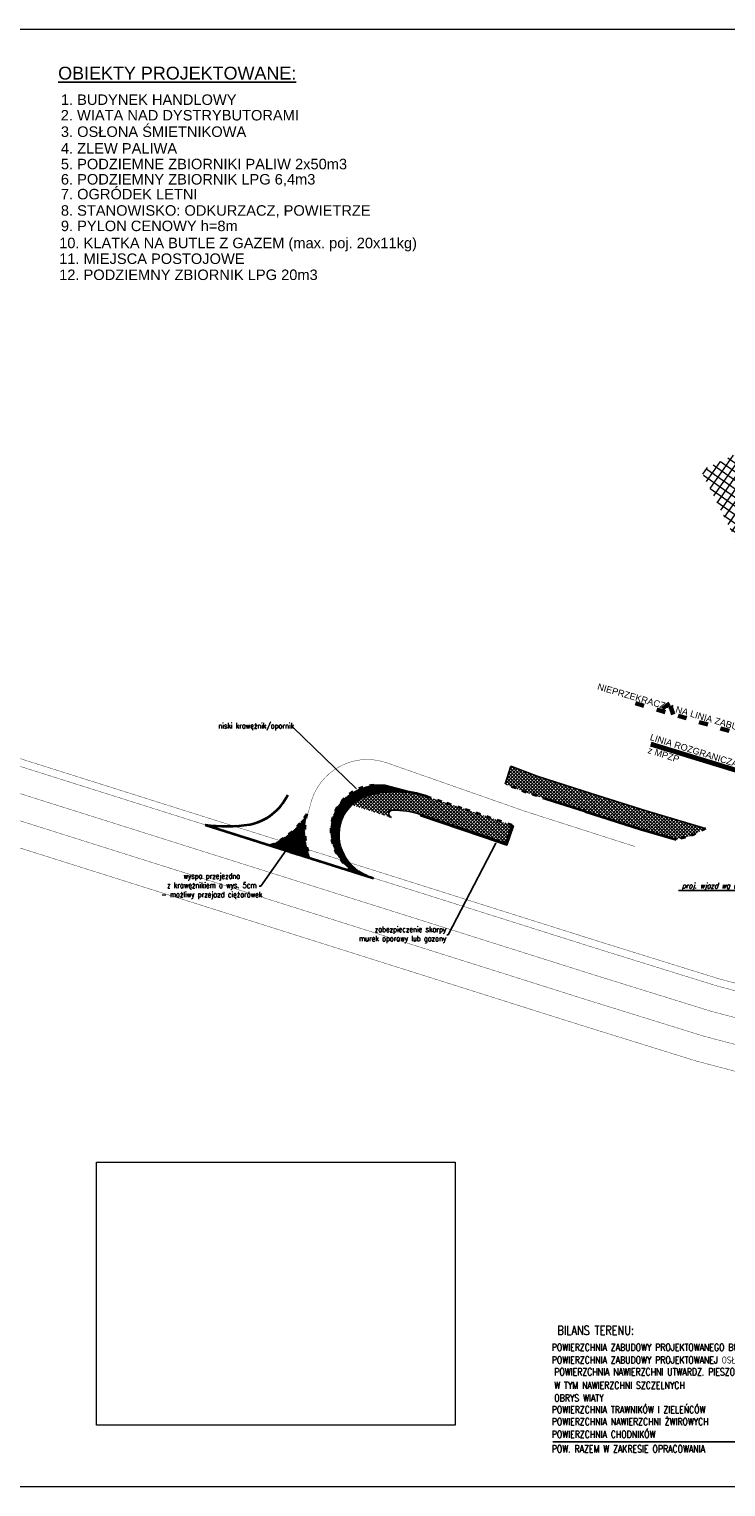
# Model space of a CAD drawing. Header units: metres. Extents: x 7472034 to 8439876, y 5890181 to 5961460.
# Tile 3 of 202: x 8439333 to 8439427, y 5890290 to 5890486. Entities that reach past the tile are written whole.
import ezdxf
from ezdxf import colors
from ezdxf.entities.mleader import LeaderData, LeaderLine
from ezdxf.enums import TextEntityAlignment as Align
from ezdxf.math import Vec2, Vec3

# ---------------------------------------------------------------- set-up
doc = ezdxf.new("R2010")
doc.units = ezdxf.units.M
doc.header["$MEASUREMENT"] = 0
doc.linetypes.add('ACAD_ISO03W100', pattern=[30, 12, -18])
doc.linetypes.add('ACAD_ISO07W100', pattern=[3, 0, -3])
doc.layers.get('0').update_dxf_attribs({"linetype": 'CONTINUOUS', "lineweight": 5})
for name, color, linetype, lineweight in [('### Krawężnik', 6, 'CONTINUOUS', 35), ('### Krawężnik najazdowy', 6, 'ACAD_ISO03W100', 35), ('###pasy ruchu', 132, 'CONTINUOUS', 100), ('__GRANICA', 5, 'ACAD_ISO03W100', 80), ('a___ogony', 7, 'CONTINUOUS', 5), ('KOLOR-OBIEKT', 21, 'CONTINUOUS', 13), ('ZAG-OBRYS018', 7, 'CONTINUOUS', 18), ('ZAG-OPIS_020', 7, 'CONTINUOUS', 25)]:
    doc.layers.add(name, color=color, linetype=linetype, lineweight=lineweight)
doc.layers.add('2D - Ogólne', color=7, linetype='CONTINUOUS')
doc.layers.add('malowanki', color=252, linetype='CONTINUOUS')
doc.styles.add('ARIAL', font='arial.ttf')
doc.styles.add('DIM', font='simplex.shx', dxfattribs={"width": 0.8})
doc.styles.add('RS', font='Romans.shx', dxfattribs={"width": 0.7})
picture_1 = doc.add_image_def('image3.jpg', size_in_pixel=(1595, 2176))
pattern_1 = [(45, (971111.4622238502, -72408.2168428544), (-0.2245064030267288, 0.2245064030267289), []), (135, (971111.4622238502, -72408.2168428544), (-0.2245064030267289, -0.2245064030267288), [])]
pattern_2 = [(45, (971111.4622238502, -72408.2168428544), (-0.08980256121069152, 0.08980256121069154), []), (135, (971111.4622238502, -72408.2168428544), (-0.08980256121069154, -0.08980256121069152), [])]

# ---------------------------------------------------------------- blocks, each defined once
blk = doc.blocks.new('A$C57F34CC8')
at = {"layer": '__GRANICA', "color": 246, "lineweight": 60, "ltscale": 0.1}
for p, q in [((106.5293870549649, 56.25259336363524), (105.7114184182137, 54.92343545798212)), ((105.7114184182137, 54.92343545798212), (107.2363510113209, 54.4525454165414)), ((111.84794139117, 42.35643792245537), (111.0299727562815, 41.02728001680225)), ((111.0299727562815, 41.02728001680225), (112.5549053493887, 40.55638997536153)), ((117.215929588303, 28.32248153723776), (116.3979609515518, 26.99332363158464)), ((116.3979609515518, 26.99332363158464), (117.922893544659, 26.52243359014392)), ((5.856533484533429, 23.49027363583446), (4.531461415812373, 22.54561107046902)), ((5.856533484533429, 23.49027363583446), (4.531461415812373, 22.54561107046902)), ((6.32086649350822, 22.02268469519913), (5.856533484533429, 23.49027363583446)), ((6.32086649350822, 22.02268469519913), (5.856533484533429, 23.49027363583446)), ((28.91769365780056, 16.71789294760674), (27.5926215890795, 15.77323038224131)), ((28.91769365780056, 16.71789294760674), (27.5926215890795, 15.77323038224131)), ((29.38202666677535, 15.25030400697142), (28.91769365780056, 16.71789294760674)), ((29.38202666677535, 15.25030400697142), (28.91769365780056, 16.71789294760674)), ((121.5559822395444, 16.97593840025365), (120.7380136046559, 15.64678049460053)), ((44.10465201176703, 14.51066662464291), (42.95846263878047, 13.35548123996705)), ((44.10465201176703, 14.51066662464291), (42.95846263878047, 13.35548123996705)), ((44.81053580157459, 13.14276658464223), (44.10465201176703, 14.51066662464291)), ((44.81053580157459, 13.14276658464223), (44.10465201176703, 14.51066662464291)), ((120.7380136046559, 15.64678049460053), (122.2629461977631, 15.17589045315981)), ((60.65312427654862, 12.64280725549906), (59.50693490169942, 11.4876218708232)), ((60.65312427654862, 12.64280725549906), (59.50693490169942, 11.4876218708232)), ((61.35900806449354, 11.27490721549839), (60.65312427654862, 12.64280725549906)), ((61.35900806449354, 11.27490721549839), (60.65312427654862, 12.64280725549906)), ((86.20019087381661, 7.545831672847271), (84.93974905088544, 6.516516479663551)), ((86.75952754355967, 6.111758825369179), (86.20019087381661, 7.545831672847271)), ((122.4455157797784, 6.245515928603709), (120.9349854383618, 6.541692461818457)), ((120.9349854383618, 6.541692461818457), (121.128659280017, 4.925928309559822)), ((102.7706147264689, 4.466223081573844), (101.5101729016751, 3.436907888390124)), ((103.329951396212, 3.032150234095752), (102.7706147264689, 4.466223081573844))]:
    blk.add_line(p, q, dxfattribs=at)
blk.add_lwpolyline([(104.5474768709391, 61.49084398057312), (124.7534257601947, 8.664832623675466), (116.2782638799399, -2.598389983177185e-07), (87.50180485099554, 5.853071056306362), (75.53745610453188, 9.185393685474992), (65.1202681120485, 10.79332474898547), (52.65768154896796, 12.23814885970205), (35.11359243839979, 14.25579591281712), (31.17050394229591, 14.72508112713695), (-8.847564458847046e-07, 23.87893649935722)], dxfattribs=at)
blk = doc.blocks.new('A$C1D2679FE')
at = {"layer": 'KOLOR-OBIEKT', "lineweight": 13}
h = blk.add_hatch(dxfattribs=at)
h.set_pattern_fill('ANSI37', color=253, scale=0.1)
h.set_pattern_definition(pattern_1)
h.paths.add_polyline_path([(142.6880219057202, 42.13603671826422), (143.6380219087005, 42.47603671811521), (145.2678269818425, 43.33920874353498), (137.2581408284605, 45.70381463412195), (129.8363908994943, 48.06208070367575), (122.5912554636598, 50.36422739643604), (122.2027268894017, 50.51197138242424), (119.0264770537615, 51.71574159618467), (118.2742508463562, 49.2871827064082), (121.7653157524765, 47.94174898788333), (129.0611447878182, 45.6222869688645), (141.3180219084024, 41.83603671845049)])
h = blk.add_hatch(dxfattribs=at)
h.set_pattern_fill('ANSI37', color=253, scale=0.04)
h.set_pattern_definition(pattern_2)
edge = h.paths.add_edge_path()
edge.add_line((105.9049554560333, 48.10893857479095), (104.9580219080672, 48.42603671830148))
edge.add_line((104.9580219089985, 48.42603671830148), (102.0280219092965, 49.15603671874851))
edge.add_arc((101.280023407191, 42.15066905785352), 7.045188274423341, 83.90533171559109, 136.9937633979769)
edge.add_arc((100.8503320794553, 43.03924269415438), 6.135265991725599, 140.3268972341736, 197.7772851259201)
edge.add_arc((101.1084491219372, 42.95582576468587), 6.357559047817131, 196.3510287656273, 240.0661960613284)
edge.add_line((97.93603279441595, 37.44634922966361), (99.55990900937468, 36.93154891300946))
edge.add_arc((102.0312340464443, 42.82322591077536), 6.388998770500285, 202.8331184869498, 247.2438814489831, ccw=False)
edge.add_arc((101.3706455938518, 42.44596495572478), 5.634519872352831, 133.6219575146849, 201.9040837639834, ccw=False)
edge.add_arc((101.3706455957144, 42.44596495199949), 5.634519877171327, 105.47631613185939, 133.6219575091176, ccw=False)
edge.add_arc((103.3897226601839, 34.92685404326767), 13.41990121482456, 79.19741791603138, 105.2178729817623, ccw=False)
h = blk.add_hatch(dxfattribs=at)
h.set_pattern_fill('ANSI37', color=253, scale=0.1)
h.set_pattern_definition(pattern_1)
edge = h.paths.add_edge_path()
edge.add_line((119.164634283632, 43.76845321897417), (116.1044359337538, 44.81468311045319))
edge.add_line((116.1044359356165, 44.81468311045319), (112.5836543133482, 46.01832428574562))
edge.add_line((112.5836543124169, 46.01832428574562), (107.7125160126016, 47.63146762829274))
edge.add_arc((103.3897226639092, 34.92685401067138), 13.4199012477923, 71.2089317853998, 105.217872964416)
edge.add_arc((101.3706455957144, 42.44596495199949), 5.634519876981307, 105.4763161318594, 133.6219575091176)
edge.add_line((97.4834071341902, 46.5248362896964), (102.8910090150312, 44.80446912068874))
edge.add_arc((103.0425921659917, 45.28093795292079), 0.4999999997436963, 98.45984285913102, 252.3521217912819, ccw=False)
edge.add_arc((103.4111206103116, 35.01521305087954), 10.76936224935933, 71.16528107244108, 92.3526752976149, ccw=False)
edge.add_line((106.887893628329, 45.20791694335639), (118.3364757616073, 41.3461085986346))
edge.add_line((118.3364757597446, 41.3461085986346), (119.164634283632, 43.76845321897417))
h = blk.add_hatch(dxfattribs=at)
h.set_pattern_fill('ANSI37', color=253, scale=0.04)
h.set_pattern_definition(pattern_2)
edge = h.paths.add_edge_path()
edge.add_arc((82.41243295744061, 50.92745073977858), 10.68038831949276, 292.5152987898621, 328.10501125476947, ccw=False)
edge.add_line((86.50227520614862, 41.0611502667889), (91.93538213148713, 39.34662746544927))
edge.add_arc((100.9990800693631, 43.02762233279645), 9.782655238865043, 166.6626981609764, 202.1033036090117, ccw=False)
at = {"layer": '### Krawężnik', "color": 0, "linetype": 'Continuous', "flags": 128}
blk.add_lwpolyline([(77.74802190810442, 43.8160367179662, 0.07429220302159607), (83.79302190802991, 43.88103671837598, 0.2377789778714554), (88.8980219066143, 47.84603671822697)], format="xyb", dxfattribs=at)
for points in [[(129.0611447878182, 45.6222869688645), (123.9199493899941, 47.25590528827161)], [(129.0611447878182, 45.6222869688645), (136.5080219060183, 43.25603671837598), (141.3180219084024, 41.83603671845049)]]:
    blk.add_lwpolyline(points, dxfattribs=at)
at = {"layer": '### Krawężnik', "color": 0, "ltscale": 0.1}
blk.add_lwpolyline([(77.74802190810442, 43.8160367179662), (100.4780219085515, 36.63603671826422)], dxfattribs=at)
at = {"layer": '### Krawężnik', "color": 0, "linetype": 'Continuous'}
for centre, radius, start, end in [((101.3706455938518, 42.44596495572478), 5.634519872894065, 105.4763161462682, 201.9040834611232), ((103.3897226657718, 34.92685401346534), 13.41990124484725, 71.20893171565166, 105.217873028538), ((102.0312340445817, 42.8232259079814), 6.388998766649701, 202.8331182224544, 247.2438814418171)]:
    blk.add_arc(centre, radius, start, end, dxfattribs=at)
at = {"layer": '### Krawężnik najazdowy', "color": 253, "ltscale": 0.05, "flags": 128}
for points in [[(100.5280219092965, 49.16603671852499, 0.4918763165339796), (95.00802190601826, 41.16603671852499, 0.1930908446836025), (97.93603279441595, 37.44634922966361)], [(86.50227520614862, 41.0611502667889, 0.1565498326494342), (91.48027385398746, 45.28431720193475)], [(91.48027385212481, 45.28431720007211, 0.1360563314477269), (91.66189626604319, 40.1390706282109, 0.02127016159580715), (91.93538213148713, 39.34662746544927, 0.02127016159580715)]]:
    blk.add_lwpolyline(points, format="xyb", dxfattribs=at)
for points in [[(123.9199493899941, 47.25590528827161), (121.7480219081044, 47.94603671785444), (121.2858221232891, 48.12179531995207), (118.2742508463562, 49.2871827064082)], [(107.7125160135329, 47.63146762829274), (110.386654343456, 46.76949561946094)], [(110.386654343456, 46.76949561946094), (112.5824494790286, 46.01879051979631)], [(119.164634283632, 43.76845321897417), (116.1044359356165, 44.81468311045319), (116.1044359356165, 44.81468311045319), (112.5836543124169, 46.01832428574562)], [(145.2678269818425, 43.33920874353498), (143.6380219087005, 42.47603671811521), (142.6880219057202, 42.13603671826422), (141.3180219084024, 41.83603671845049)], [(86.50227520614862, 41.0611502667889), (91.93538213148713, 39.34662746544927)]]:
    blk.add_lwpolyline(points, dxfattribs=at)
at = {"layer": '###pasy ruchu', "color": 251, "linetype": 'ACAD_ISO03W100', "lineweight": 13, "ltscale": 0.08, "const_width": 0.05}
for points in [[(213.8075489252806, 7.589994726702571), (201.2475489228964, 10.15999472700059), (201.2475489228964, 10.15999472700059), (186.5875489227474, 13.42999472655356), (181.2069374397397, 14.42826210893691), (174.0319705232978, 15.61924852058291), (167.0349921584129, 17.10961458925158), (160.0535661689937, 18.59666798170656), (153.5042874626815, 20.3267570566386), (146.9268612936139, 22.06428170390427), (139.3817728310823, 24.40753726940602), (131.6454484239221, 26.81018441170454), (117.5440890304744, 31.26271983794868), (108.8285005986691, 34.01468616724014), (103.4190863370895, 35.72272068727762), (89.06242523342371, 40.25324503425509), (74.70742519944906, 44.78324504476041), (46.30424676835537, 53.75109136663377), (31.90456947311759, 58.31440458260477), (3.178599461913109, 67.41471192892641)], [(214.0080132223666, 8.569695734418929), (201.4566502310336, 11.13792844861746), (186.787675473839, 14.40993032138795), (181.3800373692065, 15.41321196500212), (174.2181059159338, 16.60203459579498), (167.2433200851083, 18.08767362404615), (160.2855678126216, 19.56968448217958), (153.7596911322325, 21.29359156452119), (147.2029862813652, 23.0256423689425), (139.6783655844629, 25.36254132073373), (131.9442959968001, 27.76448819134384), (117.8451880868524, 32.21631270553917), (109.1295996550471, 34.96827903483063), (103.7201853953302, 36.6763135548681), (89.36336584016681, 41.20688791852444), (75.00836579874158, 45.73688793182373), (46.60583704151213, 54.70452914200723), (32.20666666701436, 59.26768171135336), (3.480604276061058, 68.36801832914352)], [(223.7724321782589, 7.023389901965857), (220.792228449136, 7.087216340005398), (217.3419996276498, 7.215184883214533), (213.9584806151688, 7.340679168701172), (211.1760709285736, 7.540806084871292), (207.6147319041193, 7.796958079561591), (203.9296859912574, 8.062007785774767), (201.2934737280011, 8.251619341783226), (194.5616682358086, 9.015373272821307), (187.8658805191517, 9.775040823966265), (180.6338079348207, 10.97550631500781), (173.3804966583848, 12.17949725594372), (166.3058444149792, 13.68640796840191), (159.2415604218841, 15.19111023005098), (152.6103746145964, 16.94283627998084), (145.9604238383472, 18.69951937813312), (138.3436981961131, 21.06502308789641), (130.5994819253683, 23.47012118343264), (116.4902423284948, 27.92514480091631), (107.7746538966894, 30.67711113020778), (102.3652396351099, 32.38514565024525), (88.0091331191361, 36.91549493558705), (73.65413310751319, 41.44549493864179), (45.24868081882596, 50.41405915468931)], [(223.6974905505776, 3.524192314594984), (220.6898886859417, 3.588605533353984), (217.2122742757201, 3.717589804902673), (213.7680147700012, 3.845336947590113), (210.9249794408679, 4.049824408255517), (207.3636404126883, 4.305976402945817), (203.6785944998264, 4.571026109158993), (200.9705113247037, 4.765807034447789), (194.1671085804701, 5.537684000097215), (187.381714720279, 6.307517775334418), (180.0606784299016, 7.522750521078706), (172.7290227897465, 8.739745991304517), (165.5766966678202, 10.26320134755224), (158.4295546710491, 11.7855524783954), (151.7164617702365, 13.55891550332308), (144.9939863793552, 15.33475705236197), (137.3056235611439, 17.72250890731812), (129.5535154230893, 20.13005795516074), (115.4363956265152, 24.58756976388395), (106.7208071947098, 27.33953609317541), (101.3113929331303, 29.04757061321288), (86.95584101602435, 33.57774483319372), (72.60084101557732, 38.10774483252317), (44.19311486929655, 47.07702694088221)], [(223.6225489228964, 0.02499472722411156), (220.5875489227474, 0.08999472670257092), (217.0825489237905, 0.2199947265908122), (213.5775489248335, 0.3499947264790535), (210.6738879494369, 0.5588427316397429), (207.1125489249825, 0.8149947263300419), (203.4275030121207, 1.080044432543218), (200.6475489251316, 1.279994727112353), (193.7725489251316, 2.059994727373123), (186.8975489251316, 2.839994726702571), (179.4875489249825, 4.069994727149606), (172.0775489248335, 5.299994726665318), (164.8475489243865, 6.839994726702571), (157.6175489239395, 8.379994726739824), (150.8225489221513, 10.17499472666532), (144.0275489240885, 11.96999472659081), (136.2675489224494, 14.37999472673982), (128.5075489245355, 16.78999472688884), (114.3825489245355, 21.24999472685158), (105.6669604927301, 24.00196105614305), (100.2575462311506, 25.70999557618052), (85.90254892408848, 30.2399947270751), (71.54754892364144, 34.76999472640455), (43.13754892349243, 43.7399947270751)]]:
    blk.add_lwpolyline(points, dxfattribs=at)
blk.add_lwpolyline([(135.7650733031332, 40.89254459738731), (120.9725489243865, 45.63499472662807), (102.3585533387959, 52.15623546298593, 0.4602893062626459), (91.89443753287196, 46.24032221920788), (89.91972516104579, 39.98270732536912)], format="xyb", dxfattribs=at)
at = {"layer": '2D - Ogólne', "flags": 128}
for points in [[(118.2730460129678, 49.28764894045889), (119.0264770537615, 51.71574159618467)], [(129.8363908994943, 48.06208070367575), (122.5912554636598, 50.36422739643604), (122.2027268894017, 50.51197138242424), (119.0264770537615, 51.71574159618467)], [(100.5280219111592, 49.16603671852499), (102.0280219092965, 49.15603671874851), (106.7898207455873, 47.90888322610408)], [(129.8363909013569, 48.06208070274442), (137.2581408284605, 45.70381463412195), (145.2678269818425, 43.33920874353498)], [(106.8242525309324, 45.01831259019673), (115.2121064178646, 42.20291199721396), (118.4610215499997, 41.09216304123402), (119.3538799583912, 43.70375333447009)], [(106.887893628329, 45.20791694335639), (115.2762774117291, 42.39233849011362), (118.3364757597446, 41.3461085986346), (119.164634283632, 43.76845321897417)]]:
    blk.add_lwpolyline(points, dxfattribs=at)
at = {"layer": '2D - Ogólne'}
for centre, radius, start, end in [((103.0425921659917, 45.28093795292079), 0.5, 91.92017629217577, 252.3521218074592), ((103.3897226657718, 34.92685401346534), 10.85990124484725, 71.20893171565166, 91.92017629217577)]:
    blk.add_arc(centre, radius, start, end, dxfattribs=at)

msp = doc.modelspace()

# ---------------------------------------------------------------- hatches: boundary and pattern name
at = {"layer": 'ZAG-OBRYS018', "lineweight": 15}
h = msp.add_hatch(dxfattribs=at)
h.set_pattern_fill('ANSI37', color=252, scale=0.3, angle=10)
h.set_pattern_definition([(55, (967499.202946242, -71042.94610979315), (-0.7802423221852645, 0.5463315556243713), []), (145, (967499.202946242, -71042.94610979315), (-0.5463315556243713, -0.7802423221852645), [])])
h.paths.add_polyline_path([(8439499.136037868, 5890446.646996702), (8439458.381230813, 5890426.20777308), (8439451.442206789, 5890439.987820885), (8439423.917295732, 5890426.852644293), (8439443.591230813, 5890387.82277308), (8439454.641230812, 5890393.36277308), (8439447.766230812, 5890407.04277308), (8439493.821230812, 5890430.02777308), (8439500.588558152, 5890416.675951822), (8439511.536230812, 5890422.092773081), (8439506.161076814, 5890432.723007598), (8439506.631096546, 5890434.061245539), (8439505.149531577, 5890434.703536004)])

# ---------------------------------------------------------------- linework, layer by layer
at = {"layer": '### Krawężnik', "color": 251, "linetype": 'ACAD_ISO03W100', "ltscale": 0.1}
msp.add_lwpolyline([(8439356.971230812, 5890379.08277308, 0.07429220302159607), (8439363.016230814, 5890379.147773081, 0.2377789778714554), (8439368.121230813, 5890383.11277308)], format="xyb", dxfattribs=at)
for points in [[(8439408.284353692, 5890380.889023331), (8439403.143158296, 5890382.52264165)], [(8439408.284353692, 5890380.889023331), (8439415.731230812, 5890378.522773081), (8439420.541230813, 5890377.102773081)], [(8439356.971230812, 5890379.08277308), (8439379.701230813, 5890371.90277308)]]:
    msp.add_lwpolyline(points, dxfattribs=at)
for centre, radius, start, end in [((8439380.593854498, 5890377.712701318), 5.634519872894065, 105.4763161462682, 201.9040834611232), ((8439382.612931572, 5890370.193590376), 13.41990124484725, 71.20893171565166, 105.217873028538), ((8439381.254442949, 5890378.08996227), 6.388998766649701, 202.8331182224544, 247.2438814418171)]:
    msp.add_arc(centre, radius, start, end, dxfattribs=at)
at = {"layer": '### Krawężnik najazdowy', "color": 253, "ltscale": 0.05, "flags": 128}
for points in [[(8439379.751230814, 5890384.432773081, 0.4918763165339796), (8439374.23123081, 5890376.432773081, 0.1930908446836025), (8439377.159241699, 5890372.713085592)], [(8439365.72548411, 5890376.327886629, 0.1565498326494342), (8439370.703482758, 5890380.551053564)], [(8439370.703482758, 5890380.551053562, 0.1360563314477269), (8439370.88510517, 5890375.40580699, 0.02127016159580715), (8439371.158591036, 5890374.613363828, 0.02127016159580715)]]:
    msp.add_lwpolyline(points, format="xyb", dxfattribs=at)
for points in [[(8439386.935724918, 5890382.89820399), (8439389.609863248, 5890382.036231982)], [(8439403.143158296, 5890382.52264165), (8439400.971230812, 5890383.21277308), (8439400.50903103, 5890383.388531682), (8439397.497459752, 5890384.553919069)], [(8439389.609863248, 5890382.036231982), (8439391.805658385, 5890381.285526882)], [(8439398.38784319, 5890379.035189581), (8439395.32764484, 5890380.081419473), (8439395.32764484, 5890380.081419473), (8439391.806863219, 5890381.285060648)], [(8439424.491035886, 5890378.605945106), (8439422.861230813, 5890377.74277308), (8439421.911230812, 5890377.40277308), (8439420.541230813, 5890377.102773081)], [(8439365.72548411, 5890376.327886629), (8439371.158591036, 5890374.613363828)]]:
    msp.add_lwpolyline(points, dxfattribs=at)
at = {"layer": '###pasy ruchu', "color": 251, "linetype": 'ACAD_ISO03W100', "lineweight": 13, "ltscale": 0.08, "const_width": 0.05}
for points in [[(8439493.03075783, 5890342.856731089), (8439480.470757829, 5890345.426731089), (8439480.470757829, 5890345.426731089), (8439465.810757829, 5890348.696731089), (8439460.430146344, 5890349.694998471), (8439453.25517943, 5890350.885984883), (8439446.258201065, 5890352.376350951), (8439439.276775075, 5890353.863404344), (8439432.727496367, 5890355.593493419), (8439426.1500702, 5890357.331018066), (8439418.604981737, 5890359.674273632), (8439410.86865733, 5890362.076920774), (8439396.767297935, 5890366.5294562), (8439388.051709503, 5890369.281422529), (8439382.642295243, 5890370.989457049), (8439368.285634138, 5890375.519981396), (8439353.930634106, 5890380.049981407), (8439325.527455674, 5890389.017827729), (8439311.127778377, 5890393.581140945), (8439282.401808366, 5890402.681448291)], [(8439493.231222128, 5890343.836432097), (8439480.679859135, 5890346.404664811), (8439466.010884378, 5890349.676666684), (8439460.603246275, 5890350.679948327), (8439453.44131482, 5890351.868770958), (8439446.466528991, 5890353.354409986), (8439439.508776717, 5890354.836420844), (8439432.982900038, 5890356.560327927), (8439426.426195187, 5890358.292378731), (8439418.90157449, 5890360.629277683), (8439411.167504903, 5890363.031224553), (8439397.068396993, 5890367.483049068), (8439388.352808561, 5890370.235015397), (8439382.9433943, 5890371.943049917), (8439368.586574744, 5890376.473624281), (8439354.231574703, 5890381.003624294), (8439325.829045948, 5890389.971265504), (8439311.429875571, 5890394.534418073), (8439282.70381318, 5890403.634754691)], [(8439502.995641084, 5890342.290126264), (8439500.015437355, 5890342.353952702), (8439496.565208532, 5890342.481921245), (8439493.181689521, 5890342.607415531), (8439490.399279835, 5890342.807542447), (8439486.837940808, 5890343.063694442), (8439483.152894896, 5890343.328744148), (8439480.516682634, 5890343.518355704), (8439473.78487714, 5890344.282109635), (8439467.089089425, 5890345.041777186), (8439459.85701684, 5890346.242242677), (8439452.603705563, 5890347.446233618), (8439445.52905332, 5890348.953144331), (8439438.464769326, 5890350.457846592), (8439431.83358352, 5890352.209572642), (8439425.183632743, 5890353.96625574), (8439417.566907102, 5890356.33175945), (8439409.82269083, 5890358.736857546), (8439395.713451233, 5890363.191881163), (8439386.997862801, 5890365.943847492), (8439381.588448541, 5890367.651882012), (8439367.232342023, 5890372.182231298), (8439352.877342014, 5890376.712231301), (8439324.471889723, 5890385.680795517)], [(8439502.920699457, 5890338.790928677), (8439499.913097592, 5890338.855341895), (8439496.43548318, 5890338.984326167), (8439492.991223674, 5890339.11207331), (8439490.148188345, 5890339.31656077), (8439486.586849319, 5890339.572712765), (8439482.901803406, 5890339.837762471), (8439480.19372023, 5890340.032543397), (8439473.390317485, 5890340.804420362), (8439466.604923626, 5890341.574254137), (8439459.283887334, 5890342.789486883), (8439451.952231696, 5890344.006482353), (8439444.799905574, 5890345.52993771), (8439437.652763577, 5890347.052288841), (8439430.939670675, 5890348.825651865), (8439424.217195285, 5890350.601493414), (8439416.528832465, 5890352.989245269), (8439408.77672433, 5890355.396794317), (8439394.65960453, 5890359.854306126), (8439385.944016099, 5890362.606272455), (8439380.53460184, 5890364.314306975), (8439366.17904992, 5890368.844481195), (8439351.824049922, 5890373.374481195), (8439323.416323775, 5890382.343763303)], [(8439502.845757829, 5890335.291731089), (8439499.810757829, 5890335.356731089), (8439496.305757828, 5890335.486731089), (8439492.80075783, 5890335.616731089), (8439489.897096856, 5890335.825579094), (8439486.33575783, 5890336.081731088), (8439482.650711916, 5890336.346780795), (8439479.87075783, 5890336.546731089), (8439472.99575783, 5890337.32673109), (8439466.12075783, 5890338.106731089), (8439458.71075783, 5890339.336731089), (8439451.30075783, 5890340.566731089), (8439444.070757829, 5890342.106731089), (8439436.840757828, 5890343.646731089), (8439430.045757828, 5890345.441731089), (8439423.250757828, 5890347.236731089), (8439415.490757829, 5890349.646731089), (8439407.730757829, 5890352.056731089), (8439393.605757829, 5890356.516731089), (8439384.890169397, 5890359.268697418), (8439379.480755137, 5890360.976731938), (8439365.125757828, 5890365.506731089), (8439350.77075783, 5890370.036731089), (8439322.36075783, 5890379.006731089)]]:
    msp.add_lwpolyline(points, dxfattribs=at)
msp.add_lwpolyline([(8439414.98828221, 5890376.15928096), (8439400.195757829, 5890380.901731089), (8439381.581762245, 5890387.422971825, 0.4602893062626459), (8439371.117646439, 5890381.507058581), (8439369.142934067, 5890375.249443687)], format="xyb", dxfattribs=at)
at = {"color": 231, "lineweight": 70, "ltscale": 0.3}
msp.add_line((8439417.117807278, 5890389.963284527), (8439450.242952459, 5890379.790727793), dxfattribs=at)
at = {"layer": '2D - Ogólne', "ltscale": 0.1}
for p, q in [((8439386.047461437, 5890380.285048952), (8439386.111102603, 5890380.474653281)), ((8439398.577088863, 5890378.970489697), (8439398.38784319, 5890379.035189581))]:
    msp.add_line(p, q, dxfattribs=at)
at = {"layer": '2D - Ogólne', "flags": 128}
for points in [[(8439379.751230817, 5890384.432773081), (8439381.251230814, 5890384.422773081), (8439386.01302965, 5890383.175619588)], [(8439386.047461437, 5890380.285048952), (8439394.435315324, 5890377.469648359), (8439397.684230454, 5890376.358899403), (8439398.577088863, 5890378.970489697)], [(8439386.111102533, 5890380.474653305), (8439394.499486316, 5890377.659074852), (8439397.559684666, 5890376.612844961), (8439398.38784319, 5890379.035189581)]]:
    msp.add_lwpolyline(points, dxfattribs=at)
at = {"layer": '2D - Ogólne'}
for centre, radius, start, end in [((8439382.265801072, 5890380.547674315), 0.5, 91.92017629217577, 252.3521218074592), ((8439382.612931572, 5890370.193590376), 10.85990124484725, 71.20893171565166, 91.92017629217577)]:
    msp.add_arc(centre, radius, start, end, dxfattribs=at)
at = {"layer": 'a___ogony', "ltscale": 0.1}
msp.add_lwpolyline([(8439175.584551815, 5890486.405673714), (8439682.733268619, 5890486.405673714), (8439682.733268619, 5890289.797897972), (8439175.584551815, 5890289.797897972)], close=True, dxfattribs=at)
at = {"layer": 'ZAG-OPIS_020', "lineweight": 25, "elevation": -3.380200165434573e-08}
msp.add_lwpolyline([(8439420.858980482, 5890370.236729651), (8439434.078482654, 5890370.236702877), (8439449.749564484, 5890370.40356664)], dxfattribs=at)
at = {"layer": 'ZAG-OPIS_020', "color": 0}
msp.add_lwpolyline([(8439403.898958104, 5890295.884334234), (8439453.30394632, 5890295.884334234)], dxfattribs=at)

# ---------------------------------------------------------------- block references
at = {"layer": '### Krawężnik', "color": 1, "linetype": 'Continuous', "lineweight": 60, "ltscale": 0.2}
msp.add_blockref('A$C1D2679FE', (8439279.223208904, 5890335.266736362), dxfattribs=at)
at = {"layer": '__GRANICA', "color": 1, "linetype": 'Continuous', "ltscale": 0.2}
msp.add_blockref('A$C57F34CC8', (8439413.808154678, 5890371.967410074), dxfattribs=at)

# ---------------------------------------------------------------- texts
at = {"layer": 'ZAG-OPIS_020', "lineweight": 25, "style": 'ARIAL'}
for s, height, p in [('%%UOBIEKTY PROJEKTOWANE:', 1.7325, (8439337.14785888, 5890479.609608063, 1.707630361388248e-07)), ('1. BUDYNEK HANDLOWY ', 1.41372, (8439337.513306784, 5890476.184270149, 2.902971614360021e-07)), ('2. WIATA NAD DYSTRYBUTORAMI', 1.41372, (8439337.496488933, 5890474.088667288, 2.902971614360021e-07)), ('3. OSŁONA ŚMIETNIKOWA', 1.41372, (8439337.513306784, 5890471.872155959, 2.902971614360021e-07)), ('4. ZLEW PALIWA', 1.41372, (8439337.513306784, 5890469.6228004, 2.902971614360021e-07)), ('5. PODZIEMNE ZBIORNIKI PALIW 2x50m3', 1.41372, (8439337.513306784, 5890467.507695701, 2.902971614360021e-07)), ('7. OGRÓDEK LETNI', 1.41372, (8439337.513306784, 5890463.449216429, 2.902971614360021e-07)), ('6. PODZIEMNY ZBIORNIK LPG 6,4m3', 1.41372, (8439337.513306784, 5890465.449216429, 2.902971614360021e-07)), ('8. STANOWISKO: ODKURZACZ, POWIETRZE', 1.41372, (8439337.513306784, 5890461.244351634, 2.902971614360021e-07)), ('9. PYLON CENOWY h=8m', 1.41372, (8439337.513306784, 5890459.16246901, 2.902971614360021e-07)), ('10. KLATKA NA BUTLE Z GAZEM (max. poj. 20x11kg) ', 1.41372, (8439337.2811505, 5890456.859671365, 2.902971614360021e-07)), ('11. MIEJSCA POSTOJOWE', 1.41372, (8439337.2811505, 5890454.736774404, 2.902971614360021e-07)), ('12. PODZIEMNY ZBIORNIK LPG 20m3', 1.41372, (8439337.2811505, 5890452.568206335, 2.902971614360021e-07))]:
    msp.add_text(s, height=height, dxfattribs=at).set_placement(p)
for s, height, rotation, p in [('NIEPRZEKRACZALNA LINIA ZABUDOWY', 0.8800000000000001, 343.7626617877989, (8439409.961866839, 5890397.774169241)), (' LINIA ROZGRANICZAJĄCA', 0.88, 342.6076385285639, (8439416.74354668, 5890391.070657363)), ('z MPZP', 0.88, 342.6076385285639, (8439416.760077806, 5890389.209556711))]:
    msp.add_text(s, height=height, rotation=rotation, dxfattribs=at).set_placement(p, align=Align.MIDDLE_LEFT)
at = {"layer": 'ZAG-OPIS_020', "lineweight": 25, "style": 'RS', "oblique": 15, "width": 0.75}
msp.add_text('proj. wjazd wg odr. opracowania', height=0.75, dxfattribs=at).set_placement((8439421.31556348, 5890370.504880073))
at = {"layer": 'ZAG-OPIS_020', "color": 0, "lineweight": 30, "style": 'DIM', "width": 0.8}
msp.add_text('BILANS TERENU:', height=1.2, dxfattribs=at).set_placement((8439404.52880713, 5890310.310925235))
at = {"layer": 'ZAG-OPIS_020', "color": 0, "style": 'DIM', "width": 0.8}
for s, p in [('  POWIERZCHNIA ZABUDOWY PROJEKTOWANEGO BUDYNKU HANDLOWEGO', (8439402.711704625, 5890308.13823601)), ('  POWIERZCHNIA ZABUDOWY PROJEKTOWANEJ OSŁONY ŚMIETNIKA', (8439402.711704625, 5890306.423448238)), ('POWIERZCHNIA NAWIERZCHNI UTWARDZ. PIESZO-JEZDNYCH', (8439404.10215398, 5890304.827623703)), ('W TYM NAWIERZCHNI SZCZELNYCH', (8439404.10215398, 5890303.01316491)), ('OBRYS WIATY ', (8439404.10215398, 5890301.305796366)), ('  POWIERZCHNIA TRAWNIKÓW I ZIELEŃCÓW', (8439402.711704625, 5890299.73164115)), ('  POWIERZCHNIA NAWIERZCHNI ŻWIROWYCH', (8439402.711704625, 5890298.10722783)), ('  POWIERZCHNIA CHODNIKÓW', (8439402.711704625, 5890296.389578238)), ('  POW. RAZEM W ZAKRESIE OPRACOWANIA', (8439402.711704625, 5890294.438376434))]:
    msp.add_text(s, height=0.9600000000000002, dxfattribs=at).set_placement(p)

# ---------------------------------------------------------------- pictures from other files: only their frames are drawn
at = {"layer": 'malowanki', "color": 255, "linetype": 'ACAD_ISO07W100', "lineweight": 15, "ltscale": 2}
image = msp.add_image(picture_1, insert=(8439342.311523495, 5890333.577720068), size_in_units=(35.48024188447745, 48.4043926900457), rotation=-90.00000000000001, dxfattribs=at)
image.dxf.flags = 7

# ---------------------------------------------------------------- leaders
at = {"layer": 'ZAG-OPIS_020', "lineweight": 25}
ml = msp.add_multileader_mtext('Standard', dxfattribs=at)
ml.set_content('niski krawężnik/opornik', color=256, style='RS')
ml.set_leader_properties()
ml.build(insert=Vec2(0, 0))
ml.multileader.update_dxf_attribs({"text_left_attachment_type": 2, "text_right_attachment_type": 2, "dogleg_length": 0.2, "arrow_head_size": 0.25})
ctx = ml.context
ctx.base_point, ctx.char_height, ctx.arrow_head_size, ctx.landing_gap_size, ctx.plane_origin = Vec3(8439359.149440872, 5890392.260149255), 0.75, 0.25, 0.1, Vec3(8439376.021230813, 5890382.932773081)
ctx.left_attachment, ctx.right_attachment, ctx.text_align_type = 2, 2, 1
notes = []
notes.append((ctx, [(0, (1, 1, 0), (8439368.79944087, 5890392.260149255), (-1, 0), 0.2, [(0, [(8439377.551230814, 5890383.807773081)], 0, [])])]))
ctx.mtext.insert, ctx.mtext.alignment, ctx.mtext.flow_direction = Vec3(8439363.87444087, 5890392.831577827), 2, 5
ml = msp.add_multileader_mtext('Standard', dxfattribs=at)
ml.set_content('wyspa przejezdna \\Pz krawężnikiem o wys. 5cm \\P- możliwy przejazd ciężarówek', color=256, style='RS')
ml.set_leader_properties()
ml.build(insert=Vec2(0, 0))
ml.multileader.update_dxf_attribs({"text_left_attachment_type": 2, "text_right_attachment_type": 2, "dogleg_length": 0.2, "arrow_head_size": 0.25})
ctx = ml.context
ctx.base_point, ctx.char_height, ctx.arrow_head_size, ctx.landing_gap_size, ctx.plane_origin = Vec3(8439351.484060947, 5890370.817138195), 0.75, 0.25, 0.1, Vec3(8439343.758617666, 5890344.601339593)
ctx.left_attachment, ctx.right_attachment, ctx.text_align_type = 2, 2, 1
notes.append((ctx, [(0, (1, 1, 0), (8439364.484060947, 5890370.817138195), (-1, 0), 0.2, [(0, [(8439368.905846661, 5890377.089088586)], 0, [])])]))
ctx.mtext.insert, ctx.mtext.alignment, ctx.mtext.flow_direction = Vec3(8439357.884060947, 5890372.567138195), 2, 5
ml = msp.add_multileader_mtext('Standard', dxfattribs=at)
ml.set_content('zabezpieczenie skarpy\\Pmurek oporowy lub gazony', color=256, style='RS')
ml.set_leader_properties()
ml.build(insert=Vec2(0, 0))
ml.multileader.update_dxf_attribs({"text_left_attachment_type": 2, "text_right_attachment_type": 2, "dogleg_length": 0.2, "arrow_head_size": 0.25})
ctx = ml.context
ctx.base_point, ctx.char_height, ctx.arrow_head_size, ctx.landing_gap_size, ctx.plane_origin = Vec3(8439378.499331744, 5890364.251775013), 0.75, 0.25, 0.1, Vec3(8439371.552026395, 5890343.378495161)
ctx.left_attachment, ctx.right_attachment, ctx.text_align_type = 2, 2, 2
notes.append((ctx, [(0, (1, 1, 0), (8439389.799331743, 5890364.251775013), (-1, 0), 0.2, [(0, [(8439396.3384602, 5890376.826973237)], 0, [])])]))
ctx.mtext.insert, ctx.mtext.width, ctx.mtext.alignment, ctx.mtext.flow_direction = Vec3(8439389.499331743, 5890365.376775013), 14.58131597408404, 3, 5
for ctx, leaders in notes:
    for number, flags, end, landing, length, lines in leaders:
        leader = LeaderData()
        leader.index, (leader.has_last_leader_line, leader.has_dogleg_vector, leader.attachment_direction) = number, flags
        leader.last_leader_point, leader.dogleg_vector, leader.dogleg_length = Vec3(end), Vec3(landing), length
        for number, points, colour, breaks in lines:
            line = LeaderLine()
            line.index, line.vertices, line.color, line.breaks = number, Vec3.list(points), colors.encode_raw_color(colour), breaks
            leader.lines.append(line)
        ctx.leaders.append(leader)

doc.saveas('drawing.dxf')
